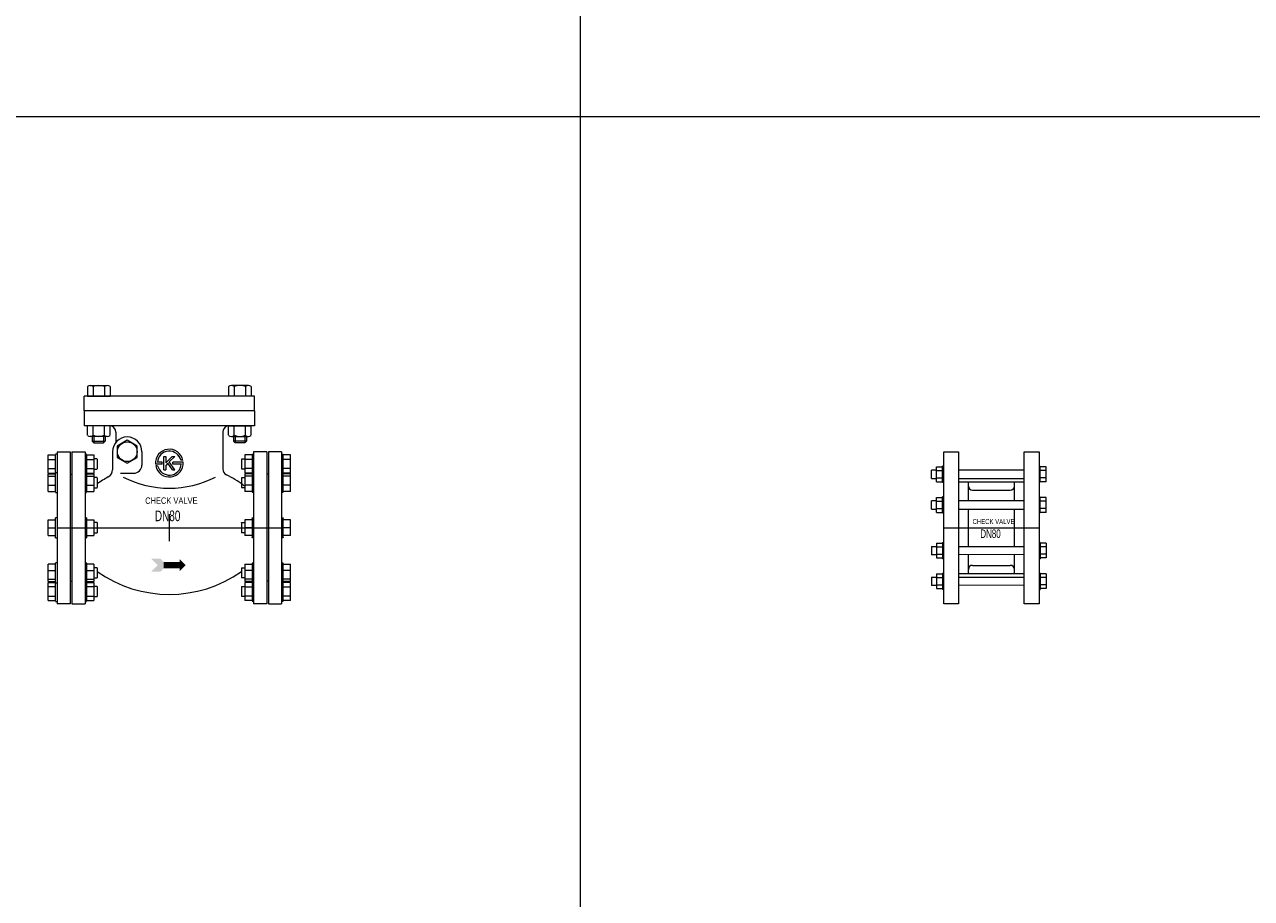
# Model space of a CAD drawing. Header units: millimetres. Extents: x 2339 to 23224, y 1509 to 18979.
# Tile 23 of 124: x 6517 to 8009, y 8258 to 9321. Entities that reach past the tile are written whole.
import ezdxf

# ---------------------------------------------------------------- set-up
doc = ezdxf.new("R2010")
doc.units = ezdxf.units.MM
doc.set_wipeout_variables(frame=1)
doc.layers.get('0').update_dxf_attribs({"lineweight": 0})
doc.styles.add('DISOCP', font='disocp.shx', dxfattribs={"width": 0.6})

# ---------------------------------------------------------------- blocks, each defined once
blk = doc.blocks.new('*U155')
blk.add_wipeout([(-102.5, -92.5), (-136.4, -92.5), (-136.4, -89.6), (-138.3, -89.6), (-138.3, -88.6), (-147.4, -88.6), (-147.4, -44.1), (-138.3, -44.1), (-138.3, -42.7), (-136.4, -42.7), (-136.4, -12.1), (-138.3, -12.1), (-138.3, -9.6), (-147.4, -9.6), (-147.4, 9.6), (-138.3, 9.6), (-138.3, 12.1), (-136.4, 12.1), (-136.4, 42.7), (-138.3, 42.7), (-138.3, 44.1), (-147.4, 44.1), (-147.4, 88.6), (-138.3, 88.6), (-138.3, 89.6), (-136.4, 89.6), (-136.4, 92.5), (-102.5, 92.5), (-102.5, 89.6), (-100.8, 89.6), (-100.8, 88.6), (-91.7, 88.6), (-91.7, 83.7), (-87.8, 83.7), (-87.8, 53.4), (-72.3, 63.3), (-69.1, 70.6), (-68.5, 97.3), (-65, 103.9), (-65, 116.1), (-72, 124.1), (-72, 112.4), (-75.5, 111.1), (-77.9, 105.1), (-91.9, 103.1), (-93.9, 105.1), (-93.9, 111.1), (-99.7, 112.4), (-99.7, 124.1), (-103.4, 124.1), (-103.4, 160.1), (-99.7, 160.1), (-99.7, 171.7), (-96.2, 173.1), (-75.5, 173.1), (-72, 171.7), (-72, 160.1), (72, 160.1), (72, 171.7), (75.5, 173.1), (96.2, 173.1), (99.7, 171.7), (99.7, 160.1), (103.4, 160.1), (103.4, 124.1), (99.7, 124.1), (99.7, 112.4), (96.2, 111.1), (93.9, 111.1), (93.9, 105.1), (91.9, 103.1), (79.9, 103.1), (77.9, 105.1), (77.9, 111.1), (74.3, 111.2), (72, 112.4), (72, 124), (69, 123), (66.6, 120.9), (65.5, 118.8), (65, 116.1), (65, 71.5), (66.2, 67.4), (69.4, 64.4), (87.8, 53.4), (87.8, 61), (91.7, 61), (91.7, 71.3), (87.8, 71.6), (87.8, 83.7), (91.7, 83.7), (91.7, 88.6), (100.8, 89.6), (102.5, 92.5), (136.4, 92.5), (138.3, 88.6), (147.4, 88.6), (147.4, 44.1), (138.3, 44.1), (138.3, 42.7), (136.5, 42.7), (136.5, 12.1), (138.3, 11.9), (138.3, 9.6), (147.4, 9.6), (147.4, -9.6), (138.3, -9.6), (138.3, -12.1), (136.4, -12.1), (136.4, -42.7), (138.3, -42.7), (138.3, -44.1), (147.4, -44.1), (147.4, -88.6), (138.3, -89.2), (138.3, -89.6), (136.4, -89.6), (136.4, -92.5), (102.5, -92.5), (102.6, -89.6), (100.8, -89.6), (100.8, -88.6), (91.7, -88.6), (91.7, -83.7), (87.8, -83.5), (87.8, -71.3), (91.7, -71.3), (91.7, -61), (87.8, -60.8), (87.8, -53.4), (73.7, -62.1), (57.3, -69.9), (38.8, -76), (15.9, -80.2), (-7.7, -80.8), (-24.5, -79), (-41.2, -75.4), (-57.2, -69.9), (-72, -63.1), (-81.5, -57.6), (-87.8, -53.4), (-87.8, -60.8), (-91.7, -61), (-91.7, -66.4), (-91.7, -71.3), (-87.8, -71.3), (-87.8, -83.7), (-91.7, -83.7), (-91.7, -88.6), (-100.8, -88.6), (-100.8, -89.6), (-102.6, -89.6)])
for p, q in [((-99.7, 171.7), (-99.7, 160.1)), ((-96.2, 173.1), (-75.5, 173.1)), ((-92.8, 171.7), (-92.8, 160.1)), ((-78.9, 171.7), (-78.9, 160.1)), ((-72, 171.7), (-72, 160.1)), ((72, 171.7), (72, 160.1)), ((96.2, 173.1), (75.5, 173.1)), ((78.9, 171.7), (78.9, 160.1)), ((92.8, 171.7), (92.8, 160.1)), ((99.7, 171.7), (99.7, 160.1)), ((103.4, 160.1), (-103.4, 160.1)), ((-103.4, 142.1), (-103.4, 160.1)), ((-99.7, 160.1), (-72, 160.1)), ((99.7, 160.1), (72, 160.1)), ((103.4, 142.1), (103.4, 160.1)), ((103.4, 142.1), (-103.4, 142.1)), ((-103.4, 142.1), (-103.4, 124.1)), ((103.4, 142.1), (103.4, 124.1)), ((103.4, 124.1), (-103.4, 124.1)), ((-99.7, 112.4), (-99.7, 124.1)), ((-72, 124.1), (-99.7, 124.1)), ((-92.8, 112.4), (-92.8, 124.1)), ((-78.9, 112.4), (-78.9, 124.1)), ((-72, 112.4), (-72, 124.1)), ((72, 112.4), (72, 124.1)), ((72, 124.1), (99.7, 124.1)), ((78.9, 112.4), (78.9, 124.1)), ((92.8, 112.4), (92.8, 124.1)), ((99.7, 112.4), (99.7, 124.1)), ((-75.5, 111.1), (-96.2, 111.1)), ((-93.9, 111.1), (-93.9, 105.1)), ((-93.9, 105.1), (-77.9, 105.1)), ((-93.9, 105.1), (-91.9, 103.1)), ((-91.9, 111.1), (-91.9, 103.1)), ((-79.9, 111.1), (-79.9, 103.1)), ((-79.9, 103.1), (-77.9, 105.1)), ((-77.9, 111.1), (-77.9, 105.1)), ((-65, 116.1), (-65, 103.9)), ((-51.2, 106.4), (-63.3, 99.4)), ((-39.2, 99.4), (-51.2, 106.4)), ((65, 116.1), (65, 71.5)), ((75.5, 111.1), (96.2, 111.1)), ((77.9, 111.1), (77.9, 105.1)), ((79.9, 103.1), (77.9, 105.1)), ((93.9, 105.1), (77.9, 105.1)), ((79.9, 111.1), (79.9, 103.1)), ((91.9, 111.1), (91.9, 103.1)), ((93.9, 105.1), (91.9, 103.1)), ((93.9, 111.1), (93.9, 105.1)), ((-136.5, 89.6), (-138.3, 89.6)), ((-136.4, 92.5), (-120.5, 92.5)), ((-136.4, 92.5), (-136.4, -92.5)), ((-120.5, 92.5), (-120.5, -92.5)), ((-118.5, 92.5), (-102.5, 92.5)), ((-118.5, 92.5), (-118.5, -92.5)), ((-100.8, 89.6), (-102.6, 89.6)), ((-102.5, 92.5), (-102.5, -92.5)), ((-91.9, 103.1), (-79.9, 103.1)), ((-69.1, 92.5), (-69.1, 70.6)), ((-63.3, 99.4), (-63.3, 85.6)), ((-39.2, 85.6), (-39.2, 99.4)), ((-33.4, 92.5), (-33.4, 76.3)), ((91.9, 103.1), (79.9, 103.1)), ((100.8, 89.6), (102.6, 89.6)), ((118.5, 92.5), (102.5, 92.5)), ((102.5, 92.5), (102.5, -92.5)), ((118.5, 92.5), (118.5, -92.5)), ((136.4, 92.5), (120.5, 92.5)), ((120.5, 92.5), (120.5, -92.5)), ((136.4, 92.5), (136.4, -92.5)), ((136.5, 89.6), (138.3, 89.6)), ((-147.4, 83.1), (-147.4, 88.6)), ((-147.4, 88.6), (-138.3, 88.6)), ((-147.4, 72), (-147.4, 83.1)), ((-147.4, 83.1), (-138.3, 83.1)), ((-138.3, 77.5), (-138.3, 89.2)), ((-138.3, 66.4), (-138.3, 77.5)), ((-100.8, 89.2), (-100.8, 77.5)), ((-100.8, 88.6), (-91.7, 88.6)), ((-100.8, 83.1), (-91.7, 83.1)), ((-100.8, 77.5), (-100.8, 66.4)), ((-91.7, 88.6), (-91.7, 83.1)), ((-87.8, 83.7), (-91.7, 83.7)), ((-91.7, 83.1), (-91.7, 72)), ((-87.8, 83.5), (-87.8, 77.5)), ((-87.8, 77.5), (-87.8, 71.6)), ((-63.3, 85.6), (-51.2, 78.6)), ((-51.2, 78.6), (-39.2, 85.6)), ((-8.9, 77.5), (-16.8, 77.5)), ((-14.2, 75.2), (-16.5, 75.2)), ((-8.9, 79.7), (-14.6, 79.7)), ((-8.9, 77.5), (-8.9, 79.7)), ((-6.6, 70.4), (-6.6, 86.8)), ((-6.6, 86.8), (-6.6, 86.8)), ((-6.6, 86.8), (-4.4, 86.8)), ((3.5, 86.8), (-4.4, 78.9)), ((-4.4, 86.8), (-4.4, 78.9)), ((-1.7, 78.4), (-4.4, 75.8)), ((-4.4, 75.8), (-4.4, 70.4)), ((3.9, 70.4), (-1.7, 78.4)), ((6.6, 86.8), (-0.1, 80)), ((6.6, 70.4), (-0.1, 80)), ((3.5, 86.8), (6.6, 86.8)), ((16.8, 79.7), (4.4, 79.7)), ((4.4, 77.5), (4.4, 79.7)), ((14.6, 77.5), (4.4, 77.5)), ((16.5, 82), (14.2, 82)), ((87.8, 83.7), (91.7, 83.7)), ((87.8, 83.5), (87.8, 77.5)), ((87.8, 77.5), (87.8, 71.6)), ((91.7, 88.6), (91.7, 83.1)), ((100.8, 88.6), (91.7, 88.6)), ((91.7, 83.1), (91.7, 72)), ((100.8, 83.1), (91.7, 83.1)), ((100.8, 89.2), (100.8, 77.5)), ((100.8, 77.5), (100.8, 66.4)), ((138.3, 77.5), (138.3, 89.2)), ((147.4, 88.6), (138.3, 88.6)), ((147.4, 83.1), (138.3, 83.1)), ((138.3, 66.4), (138.3, 77.5)), ((147.4, 83.1), (147.4, 88.6)), ((147.4, 72), (147.4, 83.1)), ((-147.4, 66.4), (-147.4, 72)), ((-147.4, 72), (-138.3, 72)), ((-147.4, 66.4), (-138.3, 66.4)), ((-147.4, 62.7), (-147.4, 65.5)), ((-147.4, 65.5), (-138.3, 65.5)), ((-147.4, 51.9), (-147.4, 62.7)), ((-147.4, 62.7), (-138.3, 62.7)), ((-136.5, 66.9), (-138.3, 66.9)), ((-138.3, 46.3), (-138.3, 66.5)), ((-120.5, 65), (-118.5, 65)), ((-120.5, 65), (-120.5, -65)), ((-100.8, 66.9), (-102.6, 66.9)), ((-100.8, 72), (-91.7, 72)), ((-100.8, 66.5), (-100.8, 46.3)), ((-100.8, 66.4), (-91.7, 66.4)), ((-100.8, 65.5), (-91.7, 65.5)), ((-100.8, 62.7), (-91.7, 62.7)), ((-91.7, 72), (-91.7, 66.4)), ((-91.7, 71.3), (-87.8, 71.3)), ((-91.7, 65.5), (-91.7, 62.7)), ((-91.7, 62.7), (-91.7, 51.9)), ((-87.8, 61), (-91.7, 61)), ((-87.8, 61), (-91.7, 61)), ((-87.8, 60.8), (-87.8, 60.8)), ((-87.8, 60.8), (-87.8, 50.4)), ((-59.6, 66.3), (-43.4, 66.3)), ((-6.6, 70.4), (-4.4, 70.4)), ((3.9, 70.4), (6.6, 70.4)), ((91.7, 71.3), (87.8, 71.3)), ((87.8, 61), (91.7, 61)), ((87.8, 61), (91.7, 61)), ((87.8, 60.8), (87.8, 60.8)), ((87.8, 60.8), (87.8, 50.4)), ((91.7, 72), (91.7, 66.4)), ((100.8, 72), (91.7, 72)), ((100.8, 66.4), (91.7, 66.4)), ((91.7, 65.5), (91.7, 62.7)), ((100.8, 65.5), (91.7, 65.5)), ((91.7, 62.7), (91.7, 51.9)), ((100.8, 62.7), (91.7, 62.7)), ((100.8, 66.9), (102.6, 66.9)), ((100.8, 66.5), (100.8, 46.3)), ((120.5, 65), (118.5, 65)), ((120.5, 65), (120.5, -65)), ((136.5, 66.9), (138.3, 66.9)), ((147.4, 72), (138.3, 72)), ((138.3, 46.3), (138.3, 66.5)), ((147.4, 66.4), (138.3, 66.4)), ((147.4, 65.5), (138.3, 65.5)), ((147.4, 62.7), (138.3, 62.7)), ((147.4, 66.4), (147.4, 72)), ((147.4, 62.7), (147.4, 65.5)), ((147.4, 51.9), (147.4, 62.7)), ((-147.4, 44.1), (-147.4, 51.9)), ((-147.4, 51.9), (-138.3, 51.9)), ((-138.3, 43.1), (-138.3, 46.3)), ((-100.8, 51.9), (-91.7, 51.9)), ((-100.8, 46.3), (-100.8, 43.1)), ((-91.7, 51.9), (-91.7, 44.1)), ((-91.7, 48.6), (-87.8, 48.6)), ((-87.8, 50.4), (-87.8, 48.8)), ((87.8, 50.4), (87.8, 48.8)), ((91.7, 48.6), (87.8, 48.6)), ((91.7, 51.9), (91.7, 44.1)), ((100.8, 51.9), (91.7, 51.9)), ((100.8, 46.3), (100.8, 43.1)), ((147.4, 51.9), (138.3, 51.9)), ((138.3, 43.1), (138.3, 46.3)), ((147.4, 44.1), (147.4, 51.9)), ((-147.4, 44.1), (-138.3, 44.1)), ((-138.3, 42.7), (-136.5, 42.7)), ((-102.6, 42.7), (-100.8, 42.7)), ((-100.8, 44.1), (-91.7, 44.1)), ((100.8, 44.1), (91.7, 44.1)), ((102.6, 42.7), (100.8, 42.7)), ((138.3, 42.7), (136.5, 42.7)), ((147.4, 44.1), (138.3, 44.1)), ((0, -16.5), (0, 16.5)), ((-147.4, 0), (-147.4, 9.6)), ((-147.4, 9.6), (-138.3, 9.6)), ((-136.5, 12.1), (-138.3, 12.1)), ((-138.3, -12.1), (-138.3, 12.1)), ((-138.3, 12.1), (-138.3, 11.7)), ((-136.4, 0), (136.4, 0)), ((-100.8, 12.1), (-102.6, 12.1)), ((-100.8, 11.7), (-100.8, 12.1)), ((-100.8, 12.1), (-100.8, -12.1)), ((-100.8, 9.6), (-91.7, 9.6)), ((-91.7, 9.6), (-91.7, 0)), ((-87.8, 6.2), (-91.7, 6.2)), ((-87.8, 6), (-87.8, 6.2)), ((-87.8, 6.2), (-87.8, -6.2)), ((87.8, 6.2), (91.7, 6.2)), ((87.8, 6), (87.8, 6.2)), ((87.8, 6.2), (87.8, -6.2)), ((91.7, 9.6), (91.7, 0)), ((100.8, 9.6), (91.7, 9.6)), ((100.8, 12.1), (102.6, 12.1)), ((100.8, 11.7), (100.8, 12.1)), ((100.8, 12.1), (100.8, -12.1)), ((136.5, 12.1), (138.3, 12.1)), ((138.3, -12.1), (138.3, 12.1)), ((138.3, 12.1), (138.3, 11.7)), ((147.4, 9.6), (138.3, 9.6)), ((147.4, 0), (147.4, 9.6)), ((-147.4, -9.6), (-147.4, 0)), ((-147.4, 0), (-138.3, 0)), ((-147.4, -9.6), (-138.3, -9.6)), ((-138.3, -11.7), (-138.3, -12.1)), ((-138.3, -12.1), (-136.5, -12.1)), ((-102.6, -12.1), (-100.8, -12.1)), ((-100.8, 0), (-91.7, 0)), ((-100.8, -9.6), (-91.7, -9.6)), ((-100.8, -12.1), (-100.8, -11.7)), ((-91.7, 0), (-91.7, -9.6)), ((-91.7, -6.2), (-87.8, -6.2)), ((-87.8, -6.2), (-87.8, -6)), ((87.8, -6.2), (87.8, -6)), ((91.7, -6.2), (87.8, -6.2)), ((91.7, 0), (91.7, -9.6)), ((100.8, 0), (91.7, 0)), ((100.8, -9.6), (91.7, -9.6)), ((100.8, -12.1), (100.8, -11.7)), ((102.6, -12.1), (100.8, -12.1)), ((138.3, -12.1), (136.5, -12.1)), ((147.4, 0), (138.3, 0)), ((147.4, -9.6), (138.3, -9.6)), ((138.3, -11.7), (138.3, -12.1)), ((147.4, -9.6), (147.4, 0)), ((-147.4, -51.9), (-147.4, -44.1)), ((-138.3, -44.1), (-147.4, -44.1)), ((-136.5, -42.7), (-138.3, -42.7)), ((-138.3, -46.3), (-138.3, -43.1)), ((-100.8, -42.7), (-102.6, -42.7)), ((-100.8, -43.1), (-100.8, -46.3)), ((-91.7, -44.1), (-100.8, -44.1)), ((-91.7, -44.1), (-91.7, -51.9)), ((91.7, -44.1), (91.7, -51.9)), ((91.7, -44.1), (100.8, -44.1)), ((100.8, -42.7), (102.6, -42.7)), ((100.8, -43.1), (100.8, -46.3)), ((136.5, -42.7), (138.3, -42.7)), ((138.3, -46.3), (138.3, -43.1)), ((138.3, -44.1), (147.4, -44.1)), ((147.4, -51.9), (147.4, -44.1)), ((-147.4, -62.7), (-147.4, -51.9)), ((-147.4, -51.9), (-138.3, -51.9)), ((-138.3, -66.5), (-138.3, -46.3)), ((-100.8, -46.3), (-100.8, -66.5)), ((-100.8, -51.9), (-91.7, -51.9)), ((-87.8, -48.6), (-91.7, -48.6)), ((-91.7, -51.9), (-91.7, -62.7)), ((-87.8, -48.8), (-87.8, -50.4)), ((-87.8, -50.4), (-87.8, -60.8)), ((87.8, -48.6), (91.7, -48.6)), ((87.8, -48.8), (87.8, -50.4)), ((87.8, -50.4), (87.8, -60.8)), ((91.7, -51.9), (91.7, -62.7)), ((100.8, -51.9), (91.7, -51.9)), ((100.8, -46.3), (100.8, -66.5)), ((138.3, -66.5), (138.3, -46.3)), ((147.4, -51.9), (138.3, -51.9)), ((147.4, -62.7), (147.4, -51.9)), ((-147.4, -65.5), (-147.4, -62.7)), ((-147.4, -62.7), (-138.3, -62.7)), ((-147.4, -65.5), (-138.3, -65.5)), ((-147.4, -72), (-147.4, -66.4)), ((-147.4, -66.4), (-138.3, -66.4)), ((-147.4, -83.1), (-147.4, -72)), ((-138.3, -72), (-147.4, -72)), ((-138.3, -77.5), (-138.3, -66.4)), ((-138.3, -66.9), (-136.5, -66.9)), ((-120.5, -65), (-118.5, -65)), ((-102.6, -66.9), (-100.8, -66.9)), ((-100.8, -62.7), (-91.7, -62.7)), ((-100.8, -65.5), (-91.7, -65.5)), ((-100.8, -66.4), (-100.8, -77.5)), ((-100.8, -66.4), (-91.7, -66.4)), ((-91.7, -72), (-100.8, -72)), ((-91.7, -61), (-87.8, -61)), ((-91.7, -61), (-87.8, -61)), ((-91.7, -62.7), (-91.7, -65.5)), ((-91.7, -66.4), (-91.7, -72)), ((-87.8, -71.3), (-91.7, -71.3)), ((-91.7, -72), (-91.7, -83.1)), ((-87.8, -60.8), (-87.8, -60.8)), ((-87.8, -71.6), (-87.8, -77.5)), ((87.8, -60.8), (87.8, -60.8)), ((91.7, -61), (87.8, -61)), ((91.7, -61), (87.8, -61)), ((87.8, -71.3), (91.7, -71.3)), ((87.8, -71.6), (87.8, -77.5)), ((91.7, -62.7), (91.7, -65.5)), ((100.8, -62.7), (91.7, -62.7)), ((100.8, -65.5), (91.7, -65.5)), ((91.7, -66.4), (91.7, -72)), ((100.8, -66.4), (91.7, -66.4)), ((91.7, -72), (91.7, -83.1)), ((91.7, -72), (100.8, -72)), ((100.8, -66.4), (100.8, -77.5)), ((102.6, -66.9), (100.8, -66.9)), ((120.5, -65), (118.5, -65)), ((138.3, -66.9), (136.5, -66.9)), ((147.4, -62.7), (138.3, -62.7)), ((147.4, -65.5), (138.3, -65.5)), ((138.3, -77.5), (138.3, -66.4)), ((147.4, -66.4), (138.3, -66.4)), ((138.3, -72), (147.4, -72)), ((147.4, -65.5), (147.4, -62.7)), ((147.4, -72), (147.4, -66.4)), ((147.4, -83.1), (147.4, -72)), ((-147.4, -88.6), (-147.4, -83.1)), ((-147.4, -83.1), (-138.3, -83.1)), ((-147.4, -88.6), (-138.3, -88.6)), ((-138.3, -89.2), (-138.3, -77.5)), ((-100.8, -77.5), (-100.8, -89.2)), ((-100.8, -83.1), (-91.7, -83.1)), ((-100.8, -88.6), (-91.7, -88.6)), ((-91.7, -83.1), (-91.7, -88.6)), ((-91.7, -83.7), (-87.8, -83.7)), ((-87.8, -77.5), (-87.8, -83.5)), ((87.8, -77.5), (87.8, -83.5)), ((91.7, -83.7), (87.8, -83.7)), ((91.7, -83.1), (91.7, -88.6)), ((100.8, -83.1), (91.7, -83.1)), ((100.8, -88.6), (91.7, -88.6)), ((100.8, -77.5), (100.8, -89.2)), ((138.3, -89.2), (138.3, -77.5)), ((147.4, -83.1), (138.3, -83.1)), ((147.4, -88.6), (138.3, -88.6)), ((147.4, -88.6), (147.4, -83.1)), ((-138.3, -89.6), (-136.5, -89.6)), ((-120.5, -92.5), (-136.4, -92.5)), ((-118.5, -92.5), (-102.5, -92.5)), ((-102.6, -89.6), (-100.8, -89.6)), ((102.6, -89.6), (100.8, -89.6)), ((118.5, -92.5), (102.5, -92.5)), ((120.5, -92.5), (136.4, -92.5)), ((138.3, -89.6), (136.5, -89.6))]:
    blk.add_line(p, q)
blk.add_circle((-51.2, 92.5), 12)
for centre, radius, start, end in [((-96.2, 168), 5.09, 47.1167, 132.8833), ((-85.9, 154.7), 18.3, 67.7807, 112.2193), ((-75.5, 168), 5.09, 47.1167, 132.8833), ((75.5, 168), 5.09, 47.1167, 132.8833), ((85.9, 154.7), 18.3, 67.7807, 112.2193), ((96.2, 168), 5.09, 47.1167, 132.8833), ((-73, 116.1), 8, 0, 90), ((73, 116.1), 8, 90, 180), ((-96.2, 116.1), 5.09, 227.1167, 312.8833), ((-85.9, 129.4), 18.3, 247.7807, 292.2193), ((-75.5, 116.1), 5.09, 227.1167, 312.8833), ((-51.2, 92.5), 17.9, 0, 180), ((75.5, 116.1), 5.09, 227.1167, 312.8833), ((85.9, 129.4), 18.3, 247.7807, 292.2193), ((96.2, 116.1), 5.09, 227.1167, 312.8833), ((0, 78.6), 16.9, 11.537, 183.8226), ((0, 78.6), 14.6, 13.3424, 175.5883), ((-43.4, 76.3), 10, 270, 0), ((0, 78.6), 16.9, 191.537, 3.8226), ((0, 78.6), 14.6, 193.3424, 355.5883), ((0, -72.4), 153.4, 118.9524, 124.9161), ((-79.1, 70.6), 10, 298.9524, 0), ((0, 171.6), 123.5, 242.8886, 297.1114), ((73, 71.5), 8, 180, 243.1118), ((0, -72.4), 153.4, 54.1654, 63.1118), ((94.5, 58.4), 8, 234.1654, 248.7708), ((0, 72.4), 153.4, 235.0839, 304.9161)]:
    blk.add_arc(centre, radius, start, end)
for points in [[(-22.2, -37.5), (-10.7, -37.5), (-14.2, -45.5), (-2.7, -45.5)], [(-6.7, -41.5), (1, -41.5), (-6.7, -49.5), (1, -49.5)], [(1, -41.5), (12.5, -41.5), (1, -45.5), (12.5, -45.5)], [(12.5, -38), (12.5, -38), (12.5, -45.5), (20, -45.5)], [(-14.2, -45.5), (-2.7, -45.5), (-22.2, -53.5), (-10.7, -53.5)], [(1, -49.5), (12.5, -49.5), (1, -45.5), (12.5, -45.5)], [(12.5, -53), (12.5, -53), (12.5, -45.5), (20, -45.5)]]:
    blk.add_solid(points)
at = {"style": 'DISOCP', "width": 0.7}
for s, height, p in [('CHECK VALVE', 7.774, (-29.4, 29.1)), ('DN80', 12.96, (-17.6, 8))]:
    blk.add_text(s, height=height, dxfattribs=at).set_placement(p)
blk = doc.blocks.new('*U171')
blk.add_wipeout([(-40, -92.5), (-58, -92.5), (-58, -74.9), (-59.3, -74.9), (-59.3, -73.9), (-66.7, -73.9), (-66.7, -70.2), (-72.9, -70.2), (-72.9, -60.1), (-66.7, -60.1), (-66.7, -55.9), (-59.3, -55.9), (-59.3, -55.3), (-58, -55.3), (-58, -37.6), (-59.3, -37.6), (-59.3, -36.6), (-66.7, -36.6), (-66.7, -32.9), (-72.9, -32.9), (-72.9, -22.8), (-66.7, -22.8), (-66.7, -18.6), (-59.3, -18.6), (-59.3, -18), (-58, -18), (-58, 18), (-59.3, 18), (-59.3, 18.6), (-66.7, 18.6), (-66.7, 22.8), (-72.9, 22.8), (-72.9, 32.9), (-66.7, 32.9), (-66.7, 36.6), (-59.3, 36.6), (-59.3, 37.6), (-58, 37.6), (-58, 55.3), (-59.3, 55.3), (-59.3, 55.9), (-66.7, 55.9), (-66.7, 60.1), (-72.9, 60.1), (-72.9, 70.2), (-66.7, 70.2), (-66.7, 73.9), (-59.3, 73.9), (-59.3, 74.9), (-58, 74.9), (-58, 92.5), (-40, 92.5), (-40, 70.1), (40, 70.1), (40, 92.5), (58, 92.5), (58, 74.9), (59.3, 74.9), (59.3, 73.9), (66.7, 73.9), (66.7, 55.9), (59.3, 55.9), (59.3, 55.3), (58, 55.3), (58, 37.6), (59.3, 37.6), (59.3, 36.6), (66.7, 36.6), (66.7, 18.6), (59.3, 18.6), (59.3, 18), (58, 18), (58, -18), (59.3, -18), (59.3, -18.6), (66.7, -18.6), (66.7, -36.6), (59.3, -36.6), (59.3, -37.6), (58, -37.6), (58, -55.3), (59.3, -55.3), (59.3, -55.9), (66.7, -55.9), (66.7, -73.9), (59.3, -73.9), (59.3, -74.9), (58, -74.9), (58, -92.5), (40, -92.5), (40, -70), (-40, -70.1)])
for p, q in [((-58, 74.9), (-59.3, 74.9)), ((-59.3, 65.3), (-59.3, 74.9)), ((58, 74.9), (59.3, 74.9)), ((59.3, 65.3), (59.3, 74.9)), ((-66.7, 70.2), (-72.9, 70.2)), ((-72.9, 65.2), (-72.9, 70.2)), ((-72.9, 60.1), (-72.9, 65.2)), ((-72.9, 60.1), (-66.7, 60.1)), ((-66.7, 69.6), (-66.7, 73.9)), ((-66.7, 73.9), (-59.3, 73.9)), ((-66.7, 55.9), (-66.7, 69.6)), ((-66.7, 69.6), (-59.3, 69.6)), ((-66.7, 60.6), (-59.3, 60.6)), ((-59.3, 55.3), (-59.3, 65.3)), ((40, 70), (-40, 70.1)), ((-40, 60.1), (40, 60)), ((66.7, 73.9), (59.3, 73.9)), ((66.7, 69.6), (59.3, 69.6)), ((59.3, 55.3), (59.3, 65.3)), ((66.7, 60.6), (59.3, 60.6)), ((66.7, 69.6), (66.7, 73.9)), ((66.7, 55.9), (66.7, 69.6)), ((-66.7, 55.9), (-59.3, 55.9)), ((-59.3, 55.3), (-58, 55.3)), ((-40, 55.7), (40, 55.7)), ((-28, 32.8), (-28, 55.7)), ((-23, 45.7), (23, 45.7)), ((28, 32.7), (28, 55.7)), ((59.3, 55.3), (58, 55.3)), ((66.7, 55.9), (59.3, 55.9)), ((-66.7, 32.9), (-72.9, 32.9)), ((-72.9, 27.9), (-72.9, 32.9)), ((-66.7, 32.3), (-66.7, 36.6)), ((-66.7, 36.6), (-59.3, 36.6)), ((-66.7, 18.6), (-66.7, 32.3)), ((-66.7, 32.3), (-59.3, 32.3)), ((-58, 37.6), (-59.3, 37.6)), ((-59.3, 28), (-59.3, 37.6)), ((40, 32.7), (-40, 32.8)), ((58, 37.6), (59.3, 37.6)), ((59.3, 28), (59.3, 37.6)), ((66.7, 36.6), (59.3, 36.6)), ((66.7, 32.3), (59.3, 32.3)), ((66.7, 32.3), (66.7, 36.6)), ((66.7, 18.6), (66.7, 32.3)), ((-72.9, 22.8), (-72.9, 27.9)), ((-72.9, 22.8), (-66.7, 22.8)), ((-66.7, 23.3), (-59.3, 23.3)), ((-66.7, 18.6), (-59.3, 18.6)), ((-59.3, 18), (-59.3, 28)), ((-59.3, 18), (-58, 18)), ((-40, 22.8), (40, 22.7)), ((-28, -22.8), (-28, 22.8)), ((28, -22.7), (28, 22.7)), ((59.3, 18), (58, 18)), ((59.3, 18), (59.3, 28)), ((66.7, 23.3), (59.3, 23.3)), ((66.7, 18.6), (59.3, 18.6)), ((-58, 0), (58, 0)), ((-72.9, -22.8), (-66.7, -22.8)), ((-72.9, -22.8), (-72.9, -27.9)), ((-72.9, -27.9), (-72.9, -32.9)), ((-66.7, -18.6), (-66.7, -32.3)), ((-66.7, -18.6), (-59.3, -18.6)), ((-66.7, -23.3), (-59.3, -23.3)), ((-59.3, -18), (-58, -18)), ((-59.3, -18), (-59.3, -28)), ((-59.3, -28), (-59.3, -37.6)), ((-40, -22.8), (40, -22.7)), ((59.3, -18), (58, -18)), ((59.3, -18), (59.3, -28)), ((66.7, -18.6), (59.3, -18.6)), ((66.7, -23.3), (59.3, -23.3)), ((59.3, -28), (59.3, -37.6)), ((66.7, -18.6), (66.7, -32.3)), ((-66.7, -32.9), (-72.9, -32.9)), ((-66.7, -32.3), (-66.7, -36.6)), ((-66.7, -32.3), (-59.3, -32.3)), ((-66.7, -36.6), (-59.3, -36.6)), ((-58, -37.6), (-59.3, -37.6)), ((40, -32.7), (-40, -32.8)), ((-28, -55.7), (-28, -32.8)), ((28, -55.7), (28, -32.7)), ((58, -37.6), (59.3, -37.6)), ((66.7, -32.3), (59.3, -32.3)), ((66.7, -36.6), (59.3, -36.6)), ((66.7, -32.3), (66.7, -36.6)), ((-66.7, -55.9), (-66.7, -69.6)), ((-66.7, -55.9), (-59.3, -55.9)), ((-59.3, -55.3), (-58, -55.3)), ((-59.3, -55.3), (-59.3, -65.3)), ((-40, -55.7), (40, -55.7)), ((-23, -45.7), (23, -45.7)), ((59.3, -55.3), (58, -55.3)), ((59.3, -55.3), (59.3, -65.3)), ((66.7, -55.9), (59.3, -55.9)), ((66.7, -55.9), (66.7, -69.6)), ((-72.9, -60.1), (-66.7, -60.1)), ((-72.9, -60.1), (-72.9, -65.2)), ((-72.9, -65.2), (-72.9, -70.2)), ((-66.7, -70.2), (-72.9, -70.2)), ((-66.7, -60.6), (-59.3, -60.6)), ((-66.7, -69.6), (-66.7, -73.9)), ((-66.7, -69.6), (-59.3, -69.6)), ((-66.7, -73.9), (-59.3, -73.9)), ((-59.3, -65.3), (-59.3, -74.9)), ((-40, -60.1), (40, -60)), ((40, -70), (-40, -70.1)), ((66.7, -60.6), (59.3, -60.6)), ((59.3, -65.3), (59.3, -74.9)), ((66.7, -69.6), (59.3, -69.6)), ((66.7, -73.9), (59.3, -73.9)), ((66.7, -69.6), (66.7, -73.9)), ((-58, -74.9), (-59.3, -74.9)), ((58, -74.9), (59.3, -74.9))]:
    blk.add_line(p, q)
for points in [[(-58, 92.5), (-40, 92.5), (-40, -92.5), (-58, -92.5)], [(40, 92.5), (58, 92.5), (58, -92.5), (40, -92.5)]]:
    blk.add_lwpolyline(points, close=True)
for centre, start, end in [((-23, 50.7), 180, 270), ((23, 50.7), 270, 0), ((-23, -50.7), 90, 180), ((23, -50.7), 0, 90)]:
    blk.add_arc(centre, 5, start, end)
at = {"style": 'DISOCP', "width": 0.7}
for s, height, p in [('CHECK VALVE', 6.219, (-22.9, 4.5)), ('DN80', 10.37, (-13.5, -12.4))]:
    blk.add_text(s, height=height, dxfattribs=at).set_placement(p)

msp = doc.modelspace()

# ---------------------------------------------------------------- linework, layer by layer
for p, q in [((7193.1, 1508.9), (7193.1, 16868.4)), ((2339.1, 9208.9), (19193.1, 9208.9))]:
    msp.add_line(p, q)

# ---------------------------------------------------------------- block references
for name, p in [('*U155', (6693.1, 8708.9)), ('*U171', (7693.1, 8708.9))]:
    msp.add_blockref(name, p)

doc.saveas('drawing.dxf')
